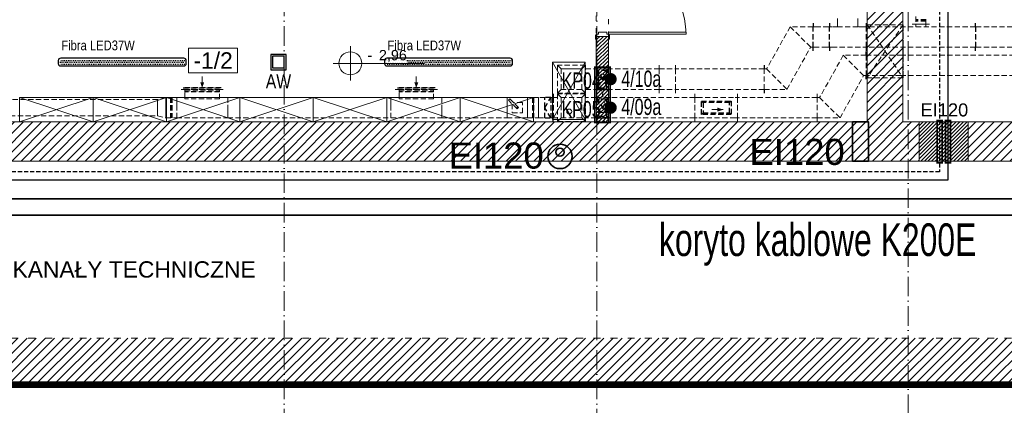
# Model space of a CAD drawing. Header units: millimetres. Extents: x 167773 to 185035, y -114105 to -66770.
# Tile 97 of 114: x 174287 to 175495, y -87111 to -86638. Entities that reach past the tile are written whole.
import ezdxf
from ezdxf.enums import TextEntityAlignment as Align

# ---------------------------------------------------------------- set-up
doc = ezdxf.new("R2010")
doc.units = ezdxf.units.MM
for name, pattern in [('ACAD_ISO03W100', [30, 12, -18]), ('ACAD_ISO10W100', [18, 12, -3, 0, -3]), ('DASHED', [0.75, 0.5, -0.25]), ('HIDDEN', [9.525, 6.35, -3.175])]:
    doc.linetypes.add(name, pattern=pattern)
doc.layers.get('0').update_dxf_attribs({"lineweight": 9})
for name, color, linetype, lineweight in [('!_ppoz', 24, 'Continuous', 9), ('a-op_leader', 9, 'Continuous', 9), ('a-op_text', 7, 'Continuous', 9), ('a-osie', 20, 'ACAD_ISO10W100', 9), ('b-przebicia', 7, 'Continuous', 9), ('b-przerywana1', 9, 'ACAD_ISO03W100', 9), ('b-przerywana2', 2, 'ACAD_ISO03W100', 9), ('b-widokowa', 7, 'Continuous', 9), ('b-ściany', 2, 'Continuous', 9), ('c-wyposażenie', 5, 'Continuous', 9), ('El-koryta_puszki', 1, 'Continuous', 35), ('El_gniazda', 144, 'Continuous', 35), ('EL_Linia SSP', 240, 'Continuous', 35), ('EL_oprawy', 96, 'Continuous', 30), ('h-hatch', 8, 'Continuous', 9), ('i-went_mechaniczna', 100, 'Continuous', 9), ('opis text', 7, 'Continuous', 9), ('TIS_CO_POWROT', 5, 'DASHED', 9), ('TIS_CO_ZASILANIE', 1, 'Continuous', 9)]:
    doc.layers.add(name, color=color, linetype=linetype, lineweight=lineweight)
doc.layers.add('!zakres', color=7, linetype='ACAD_ISO03W100', lineweight=60, true_color=0x8a14ff)
doc.layers.add('El_Oświetlenie awaryjne', color=1, linetype='Continuous')
doc.styles.add('Arial', font='arial.ttf')
doc.styles.add('arial 0.8', font='arial.ttf', dxfattribs={"width": 0.8})
doc.styles.add('ES1', font='ARIALN.TTF')
doc.styles.add('PPAB_100', font='arial.ttf', dxfattribs={"height": 18})
doc.styles.add('PPAB_50', font='arial.ttf', dxfattribs={"height": 8})

# ---------------------------------------------------------------- blocks, each defined once
blk = doc.blocks.new('kotapozioma')
for p, q in [((49330.12, 104.43), (49330.12, 134.43)), ((49315.12, 119.43), (49395.12, 119.43))]:
    blk.add_line(p, q)
blk.add_circle((49330.12, 119.43), 10)
at = {"layer": 'opis text', "style": 'PPAB_50'}
for tag, p in [('ZNAK', (49345.12, 119.43)), ('WARTOSC', (49355.12, 119.43))]:
    blk.add_attdef(tag, text='', height=9, dxfattribs=at).set_placement(p, align=Align.BOTTOM_LEFT)
blk = doc.blocks.new('*U13')
at = {"lineweight": 15}
for p, q in [((-1, 35), (1, 35)), ((-1, -35), (1, -35))]:
    blk.add_line(p, q, dxfattribs=at)
blk.add_lwpolyline([(-5, 35), (35, 35), (35, -35), (-5, -35), (-5, 35), (35, -35), (35, 35), (-5, -35)], close=True)
blk = doc.blocks.new('centrala_piwnica')
at = {"layer": 'h-hatch', "linetype": 'HIDDEN', "lineweight": -2}
for p, q in [((-981.6, -262.3, -9.1), (-981.6, -265.3, -9.1)), ((-981.6, -265.3, -9.1), (-981.6, -272.3, -9.1)), ((-956.6, -265.3, -9.1), (-956.6, -262.3, -9.1)), ((-956.6, -272.3, -9.1), (-956.6, -265.3, -9.1)), ((-885.8, -259.8, -9.1), (-885.8, -269.3, -9.1)), ((-873.3, -269.3, -9.1), (-873.3, -259.8, -9.1)), ((-1039.6, -272.3, -1.6), (-1068.6, -324.1, -1.6)), ((-1011.6, -272.3, -1.6), (-1039.6, -272.3, -1.6)), ((-1011.6, -272.3, -1.6), (-1011.6, -267.8, -1.6)), ((-1011.6, -297.3, -1.6), (-1011.6, -272.3, -1.6)), ((-991.6, -272.3, -9.1), (-991.6, -267.8, -9.1)), ((-991.6, -297.3, -9.1), (-991.6, -272.3, -9.1)), ((-988.6, -272.3, -9.1), (-991.6, -272.3, -9.1)), ((-981.6, -272.3, -9.1), (-988.6, -272.3, -9.1)), ((-956.6, -272.3, -9.1), (-981.6, -272.3, -9.1)), ((-949.6, -272.3, -9.1), (-956.6, -272.3, -9.1)), ((-946.6, -272.3, -9.1), (-949.6, -272.3, -9.1)), ((-946.6, -272.3, -9.1), (-946.6, -267.8, -9.1)), ((-946.6, -297.3, -9.1), (-946.6, -272.3, -9.1)), ((-885.8, -269.3, -9.1), (-879.5, -269.3, -9.1)), ((-879.5, -269.3, -9.1), (-873.3, -269.3, -9.1)), ((-1043.6, -349.1, -1.6), (-1014.6, -297.3, -1.6)), ((-1014.6, -297.3, -1.6), (-1011.6, -297.3, -1.6)), ((-1011.6, -301.8, -1.6), (-1011.6, -297.3, -1.6)), ((-991.6, -301.8, -9.1), (-991.6, -297.3, -9.1)), ((-991.6, -297.3, -9.1), (-988.6, -297.3, -9.1)), ((-988.6, -297.3, -9.1), (-949.6, -297.3, -9.1)), ((-949.6, -297.3, -9.1), (-946.6, -297.3, -9.1)), ((-946.6, -301.8, -9.1), (-946.6, -297.3, -9.1)), ((-974.6, -307.3, -9.1), (-1003.6, -359.1, -9.1)), ((-946.6, -307.3, -9.1), (-974.6, -307.3, -9.1)), ((-946.6, -307.3, -9.1), (-946.6, -302.8, -9.1)), ((-946.6, -332.3, -9.1), (-946.6, -307.3, -9.1)), ((-1277.3, -319.6, 57.9), (-1277.3, -353.6, 57.9)), ((-1277.3, -324.1, 57.9), (-1262.3, -324.1, 50.4)), ((-1262.3, -319.6, 50.4), (-1262.3, -353.6, 50.4)), ((-1200.3, -319.6, -1.6), (-1200.3, -324.1, -1.6)), ((-1200.3, -324.1, -1.6), (-1180.3, -324.1, -1.6)), ((-1200.3, -324.1, -1.6), (-1200.3, -349.1, -1.6)), ((-1180.3, -319.6, -1.6), (-1180.3, -324.1, -1.6)), ((-1180.3, -324.1, -1.6), (-1180.3, -349.1, -1.6)), ((-1068.6, -324.1, -1.6), (-1071.6, -324.1, -1.6)), ((-978.6, -384.1, -9.1), (-949.6, -332.3, -9.1)), ((-949.6, -332.3, -9.1), (-946.6, -332.3, -9.1)), ((-946.6, -336.8, -9.1), (-946.6, -332.3, -9.1)), ((-1277.3, -349.1, 57.9), (-1262.3, -349.1, 50.4)), ((-1200.3, -349.1, -1.6), (-1180.3, -349.1, -1.6)), ((-1200.3, -349.1, -1.6), (-1200.3, -353.6, -1.6)), ((-1180.3, -349.1, -1.6), (-1180.3, -353.6, -1.6)), ((-1071.6, -349.1, -1.6), (-1043.6, -349.1, -1.6)), ((-1386.8, -359.1, -9.1), (-1386.8, -371.6, -9.1)), ((-1361.8, -359.1, -9.1), (-1386.8, -359.1, -9.1)), ((-1385.2, -362.4, -9.1), (-1383.5, -360.7, -9.1)), ((-1383.5, -360.7, -9.1), (-1372.8, -371.3, -9.1)), ((-1361.8, -371.6, -9.1), (-1361.8, -359.1, -9.1)), ((-1277.3, -354.6, 50.4), (-1277.3, -359.1, 50.4)), ((-1277.3, -359.1, 50.4), (-1262.3, -359.1, 42.9)), ((-1277.3, -359.1, 50.4), (-1277.3, -384.1, 50.4)), ((-1262.3, -354.6, 42.9), (-1262.3, -359.1, 42.9)), ((-1262.3, -359.1, 42.9), (-1262.3, -384.1, 42.9)), ((-1006.6, -359.1, -9.1), (-1006.6, -354.6, -9.1)), ((-1006.6, -384.1, -9.1), (-1006.6, -359.1, -9.1)), ((-1003.6, -359.1, -9.1), (-1006.6, -359.1, -9.1)), ((-1386.8, -371.6, -9.1), (-1386.8, -384.1, -9.1)), ((-1374.6, -373.1, -9.1), (-1385.2, -362.4, -9.1)), ((-1380.5, -367.1, -9.1), (-1380.5, -377.9, -9.1)), ((-1368, -365.4, -9.1), (-1378.8, -365.4, -9.1)), ((-1372.8, -371.3, -9.1), (-1374.6, -373.1, -9.1)), ((-1368, -377.9, -9.1), (-1368, -365.4, -9.1)), ((-1361.8, -384.1, -9.1), (-1361.8, -371.6, -9.1)), ((-1386.8, -384.1, -9.1), (-1361.8, -384.1, -9.1)), ((-1380.5, -377.9, -9.1), (-1368, -377.9, -9.1)), ((-1277.3, -384.1, 50.4), (-1262.3, -384.1, 42.9)), ((-1277.3, -384.1, 50.4), (-1277.3, -388.6, 50.4)), ((-1262.3, -384.1, 42.9), (-1262.3, -388.6, 42.9)), ((-1006.6, -388.6, -9.1), (-1006.6, -384.1, -9.1)), ((-1006.6, -384.1, -9.1), (-978.6, -384.1, -9.1))]:
    blk.add_line(p, q, dxfattribs=at)
at = {"layer": 'h-hatch', "linetype": 'HIDDEN', "lineweight": -3}
for p, q in [((-873.3, -263.8, -9.1), (-885.8, -263.8, -9.1)), ((-873.3, -265.3, -9.1), (-885.8, -265.3, -9.1)), ((-1039.6, -272.3, -1.6), (-1014.6, -297.3, -1.6)), ((-974.6, -307.3, -9.1), (-949.6, -332.3, -9.1)), ((-1262.3, -324.1, 50.4), (-1277.3, -349.1, 57.9)), ((-1277.3, -324.1, 57.9), (-1262.3, -349.1, 50.4)), ((-1277.3, -324.1, 57.9), (-1277.3, -324.1, 57.9)), ((-1262.3, -324.1, 50.4), (-1262.3, -324.1, 50.4)), ((-1071.6, -319.6, -1.6), (-1071.6, -324.1, -1.6)), ((-1068.6, -324.1, -1.6), (-1043.6, -349.1, -1.6)), ((-1264.8, -326.1, -1.6), (-1274.8, -326.1, -1.6)), ((-1274.8, -326.1, -1.6), (-1274.8, -347.1, -1.6)), ((-1264.8, -347.1, -1.6), (-1264.8, -326.1, -1.6)), ((-1277.3, -349.1, 57.9), (-1277.3, -349.1, 57.9)), ((-1262.3, -349.1, 50.4), (-1277.3, -349.1, 57.9)), ((-1277.3, -349.1, 57.9), (-1262.3, -349.1, 50.4)), ((-1274.8, -347.1, -1.6), (-1264.8, -347.1, -1.6)), ((-1262.8, -349.1, -1.6), (-1272.8, -349.1, -1.6)), ((-1272.8, -349.1, -1.6), (-1262.8, -349.1, -1.6)), ((-1262.3, -349.1, 50.4), (-1262.3, -349.1, 50.4)), ((-1071.6, -349.1, -1.6), (-1071.6, -353.6, -1.6)), ((-1262.3, -359.1, 42.9), (-1277.3, -384.1, 50.4)), ((-1277.3, -359.1, 50.4), (-1262.3, -384.1, 42.9)), ((-1277.3, -359.1, 50.4), (-1277.3, -359.1, 50.4)), ((-1264.8, -361.1, -9.1), (-1274.8, -361.1, -9.1)), ((-1274.8, -361.1, -9.1), (-1274.8, -382.1, -9.1)), ((-1264.8, -382.1, -9.1), (-1264.8, -361.1, -9.1)), ((-1262.3, -359.1, 42.9), (-1262.3, -359.1, 42.9)), ((-1003.6, -359.1, -9.1), (-978.6, -384.1, -9.1)), ((-1277.3, -384.1, 50.4), (-1277.3, -384.1, 50.4)), ((-1262.3, -384.1, 42.9), (-1277.3, -384.1, 50.4)), ((-1277.3, -384.1, 50.4), (-1262.3, -384.1, 42.9)), ((-1274.8, -382.1, -9.1), (-1264.8, -382.1, -9.1)), ((-1262.8, -384.1, -9.1), (-1272.8, -384.1, -9.1)), ((-1272.8, -384.1, -9.1), (-1262.8, -384.1, -9.1)), ((-1262.3, -384.1, 42.9), (-1262.3, -384.1, 42.9))]:
    blk.add_line(p, q, dxfattribs=at)
at = {"layer": 'h-hatch', "linetype": 'HIDDEN', "lineweight": -3, "extrusion": (0, -1, -2e-16)}
for p, q in [((-1011.6, -267.8, -1.6), (-1011.6, -272.3, -1.6)), ((-1011.6, -297.3, -1.6), (-1011.6, -272.3, -1.6)), ((-991.6, -267.8, -1.6), (-991.6, -272.3, -1.6)), ((-991.6, -297.3, -1.6), (-991.6, -272.3, -1.6)), ((-1011.6, -301.8, -1.6), (-1011.6, -297.3, -1.6)), ((-991.6, -297.3, -1.6), (-991.6, -301.8, -1.6))]:
    blk.add_line(p, q, dxfattribs=at)
at = {"layer": 'h-hatch', "linetype": 'HIDDEN', "lineweight": -2, "extrusion": (0, -1, -2e-16)}
for p, q in [((-1011.6, -272.3, -1.6), (-1008.6, -272.3, -1.6)), ((-1008.6, -272.3, -1.6), (-994.6, -272.3, -1.6)), ((-994.6, -272.3, -1.6), (-991.6, -272.3, -1.6)), ((-1008.6, -297.3, -1.6), (-1011.6, -297.3, -1.6)), ((-994.6, -297.3, -1.6), (-1008.6, -297.3, -1.6)), ((-991.6, -297.3, -1.6), (-994.6, -297.3, -1.6))]:
    blk.add_line(p, q, dxfattribs=at)
at = {"layer": 'h-hatch', "linetype": 'HIDDEN', "lineweight": -2, "extrusion": (-1e-16, 0, -1)}
for p, q in [((-946.6, -272.3, -9.1), (-946.6, -267.8, -9.1)), ((-946.6, -297.3, -9.1), (-946.6, -272.3, -9.1)), ((-812.5, -272.3, -9.1), (-946.6, -272.3, -9.1)), ((-812.5, -272.3, -9.1), (-812.5, -267.8, -9.1)), ((-662.5, -272.3, -9.1), (-812.5, -272.3, -9.1)), ((-812.5, -297.3, -9.1), (-812.5, -272.3, -9.1)), ((-946.6, -301.8, -9.1), (-946.6, -297.3, -9.1)), ((-812.5, -297.3, -9.1), (-946.6, -297.3, -9.1)), ((-662.5, -297.3, -9.1), (-812.5, -297.3, -9.1)), ((-812.5, -301.8, -9.1), (-812.5, -297.3, -9.1)), ((-1262.3, -324.1, 50.4), (-1262.3, -319.6, 50.4)), ((-1262.3, -349.1, 50.4), (-1262.3, -324.1, 50.4)), ((-1200.3, -324.1, -1.6), (-1262.3, -324.1, 50.4)), ((-1200.3, -324.1, -1.6), (-1200.3, -319.6, -1.6)), ((-1200.3, -349.1, -1.6), (-1200.3, -324.1, -1.6)), ((-1180.3, -324.1, -1.6), (-1180.3, -319.6, -1.6)), ((-1180.3, -349.1, -1.6), (-1180.3, -324.1, -1.6)), ((-1071.6, -324.1, -1.6), (-1180.3, -324.1, -1.6)), ((-1071.6, -324.1, -1.6), (-1071.6, -319.6, -1.6)), ((-1071.6, -349.1, -1.6), (-1071.6, -324.1, -1.6)), ((-1786.3, -349.1, -9.1), (-1781.8, -349.1, -9.1)), ((-1781.8, -349.1, -9.1), (-1739.3, -349.1, -9.1)), ((-1781.8, -352.1, -9.1), (-1781.8, -349.1, -9.1)), ((-1739.3, -349.1, -9.1), (-1739.3, -352.1, -9.1)), ((-1739.3, -349.1, -9.1), (-1734.8, -349.1, -9.1)), ((-1523.8, -349.1, -9.1), (-1519.3, -349.1, -9.1)), ((-1519.3, -349.1, -9.1), (-1476.8, -349.1, -9.1)), ((-1519.3, -352.1, -9.1), (-1519.3, -349.1, -9.1)), ((-1476.8, -349.1, -9.1), (-1476.8, -352.1, -9.1)), ((-1476.8, -349.1, -9.1), (-1472.3, -349.1, -9.1)), ((-1262.3, -353.6, 50.4), (-1262.3, -349.1, 50.4)), ((-1200.3, -349.1, -1.6), (-1262.3, -349.1, 50.4)), ((-1200.3, -353.6, -1.6), (-1200.3, -349.1, -1.6)), ((-1180.3, -353.6, -1.6), (-1180.3, -349.1, -1.6)), ((-1071.6, -349.1, -1.6), (-1180.3, -349.1, -1.6)), ((-1071.6, -353.6, -1.6), (-1071.6, -349.1, -1.6)), ((-1815.2, -361.6, -9.1), (-2015.2, -361.6, -9.1)), ((-1805.3, -359.1, -9.1), (-1815.2, -361.6, -9.1)), ((-1815.2, -371.6, -9.1), (-1815.2, -361.6, -9.1)), ((-1815.2, -361.6, -9.1), (-1815.2, -371.6, -9.1)), ((-1805.3, -359.1, -9.1), (-1805.3, -371.6, -9.1)), ((-1791.8, -359.1, -9.1), (-1805.3, -359.1, -9.1)), ((-1805.3, -371.6, -9.1), (-1805.3, -359.1, -9.1)), ((-1791.8, -371.6, -9.1), (-1791.8, -359.1, -9.1)), ((-1791.8, -359.1, -9.1), (-1791.8, -384.1, -9.1)), ((-1781.8, -359.1, -9.1), (-1791.8, -359.1, -9.1)), ((-1781.8, -359.1, -9.1), (-1781.8, -352.1, -9.1)), ((-1781.8, -359.1, -9.1), (-1781.8, -360.8, -9.1)), ((-1739.3, -360.8, -9.1), (-1781.8, -360.8, -9.1)), ((-1739.3, -360.8, -9.1), (-1739.3, -352.1, -9.1)), ((-1729.3, -359.1, -9.1), (-1739.3, -359.1, -9.1)), ((-1729.3, -384.1, -9.1), (-1729.3, -359.1, -9.1)), ((-1729.3, -359.1, -9.1), (-1729.3, -371.6, -9.1)), ((-1529.3, -359.1, -9.1), (-1729.3, -359.1, -9.1)), ((-1529.3, -371.6, -9.1), (-1529.3, -359.1, -9.1)), ((-1529.3, -359.1, -9.1), (-1529.3, -384.1, -9.1)), ((-1519.3, -359.1, -9.1), (-1529.3, -359.1, -9.1)), ((-1519.3, -359.1, -9.1), (-1519.3, -352.1, -9.1)), ((-1519.3, -359.1, -9.1), (-1519.3, -360.8, -9.1)), ((-1476.8, -360.8, -9.1), (-1519.3, -360.8, -9.1)), ((-1476.8, -360.8, -9.1), (-1476.8, -352.1, -9.1)), ((-1466.8, -359.1, -9.1), (-1476.8, -359.1, -9.1)), ((-1466.8, -384.1, -9.1), (-1466.8, -359.1, -9.1)), ((-1466.8, -359.1, -9.1), (-1466.8, -371.6, -9.1)), ((-1386.8, -359.1, -9.1), (-1466.8, -359.1, -9.1)), ((-1386.8, -371.6, -9.1), (-1386.8, -359.1, -9.1)), ((-1361.8, -359.1, -9.1), (-1361.8, -371.6, -9.1)), ((-1348.3, -359.1, -9.1), (-1361.8, -359.1, -9.1)), ((-1348.3, -371.6, -9.1), (-1348.3, -359.1, -9.1)), ((-1348.3, -359.1, -9.1), (-1348.3, -371.6, -9.1)), ((-1340.3, -359.1, -9.1), (-1348.3, -359.1, -9.1)), ((-1333.3, -359.1, -9.1), (-1330.3, -359.1, -9.1)), ((-1262.3, -359.1, 42.9), (-1262.3, -354.6, 42.9)), ((-1262.3, -384.1, 42.9), (-1262.3, -359.1, 42.9)), ((-1156.6, -359.1, -9.1), (-1262.3, -359.1, 42.9)), ((-1156.6, -359.1, -9.1), (-1156.6, -354.6, -9.1)), ((-1156.6, -384.1, -9.1), (-1156.6, -359.1, -9.1)), ((-1104.1, -359.1, -9.1), (-1104.1, -354.6, -9.1)), ((-1104.1, -384.1, -9.1), (-1104.1, -359.1, -9.1)), ((-1006.6, -359.1, -9.1), (-1104.1, -359.1, -9.1)), ((-1006.6, -359.1, -9.1), (-1006.6, -354.6, -9.1)), ((-1006.6, -384.1, -9.1), (-1006.6, -359.1, -9.1)), ((-1815.2, -381.6, -9.1), (-1815.2, -371.6, -9.1)), ((-1815.2, -371.6, -9.1), (-1815.2, -381.6, -9.1)), ((-1805.3, -371.6, -9.1), (-1805.3, -384.1, -9.1)), ((-1805.3, -384.1, -9.1), (-1805.3, -371.6, -9.1)), ((-1791.8, -384.1, -9.1), (-1791.8, -371.6, -9.1)), ((-1729.3, -371.6, -9.1), (-1729.3, -384.1, -9.1)), ((-1529.3, -384.1, -9.1), (-1529.3, -371.6, -9.1)), ((-1466.8, -371.6, -9.1), (-1466.8, -384.1, -9.1)), ((-1386.8, -384.1, -9.1), (-1386.8, -371.6, -9.1)), ((-1361.8, -371.6, -9.1), (-1361.8, -384.1, -9.1)), ((-1348.3, -384.1, -9.1), (-1348.3, -371.6, -9.1)), ((-1348.3, -371.6, -9.1), (-1348.3, -384.1, -9.1)), ((-2015.2, -381.6, -9.1), (-1815.2, -381.6, -9.1)), ((-1815.2, -381.6, -9.1), (-1805.3, -384.1, -9.1)), ((-1805.3, -384.1, -9.1), (-1791.8, -384.1, -9.1)), ((-1791.8, -384.1, -9.1), (-1729.3, -384.1, -9.1)), ((-1729.3, -384.1, -9.1), (-1529.3, -384.1, -9.1)), ((-1529.3, -384.1, -9.1), (-1466.8, -384.1, -9.1)), ((-1466.8, -384.1, -9.1), (-1386.8, -384.1, -9.1)), ((-1361.8, -384.1, -9.1), (-1348.3, -384.1, -9.1)), ((-1348.3, -384.1, -9.1), (-1340.3, -384.1, -9.1)), ((-1330.3, -384.1, -9.1), (-1333.3, -384.1, -9.1)), ((-1262.3, -388.6, 42.9), (-1262.3, -384.1, 42.9)), ((-1156.6, -384.1, -9.1), (-1262.3, -384.1, 42.9)), ((-1156.6, -388.6, -9.1), (-1156.6, -384.1, -9.1)), ((-1104.1, -388.6, -9.1), (-1104.1, -384.1, -9.1)), ((-1006.6, -384.1, -9.1), (-1104.1, -384.1, -9.1)), ((-1006.6, -388.6, -9.1), (-1006.6, -384.1, -9.1))]:
    blk.add_line(p, q, dxfattribs=at)
at = {"layer": 'h-hatch', "linetype": 'HIDDEN', "lineweight": 15}
for p, q in [((-941.3, -269.8, 50.4), (-939.3, -269.8, 50.4)), ((-941.3, -334.8, 50.4), (-939.3, -334.8, 50.4))]:
    blk.add_line(p, q, dxfattribs=at)
at = {"layer": 'h-hatch', "linetype": 'HIDDEN', "lineweight": -2, "extrusion": (1, 2e-16, -1e-16)}
for p, q in [((-885.8, -269.3, -9.1), (-890.3, -269.3, -9.1)), ((-879.5, -269.3, -9.1), (-885.8, -269.3, -9.1)), ((-885.8, -269.3, -9.1), (-885.8, -272.3, -9.1)), ((-873.3, -269.3, -9.1), (-879.5, -269.3, -9.1)), ((-873.3, -272.3, -9.1), (-873.3, -269.3, -9.1)), ((-868.8, -269.3, -9.1), (-873.3, -269.3, -9.1))]:
    blk.add_line(p, q, dxfattribs=at)
at = {"layer": 'h-hatch', "linetype": 'HIDDEN', "lineweight": -3, "extrusion": (-1e-16, 0, -1)}
for p, q in [((-812.5, -272.3, -9.1), (-812.5, -267.8, -9.1)), ((-812.5, -272.3, -9.1), (-812.5, -297.3, -9.1)), ((-812.5, -301.8, -9.1), (-812.5, -297.3, -9.1)), ((-1799.3, -359.1, -9.1), (-1799.3, -384.1, -9.1)), ((-1797.8, -359.1, -9.1), (-1797.8, -384.1, -9.1)), ((-1739.3, -352.1, -9.1), (-1781.8, -352.1, -9.1)), ((-1476.8, -352.1, -9.1), (-1519.3, -352.1, -9.1)), ((-1355.8, -359.1, -9.1), (-1355.8, -384.1, -9.1)), ((-1354.3, -359.1, -9.1), (-1354.3, -384.1, -9.1)), ((-1340.3, -371.6, -9.1), (-1340.3, -359.1, -9.1)), ((-1333.3, -359.1, -9.1), (-1340.3, -359.1, -9.1)), ((-1340.3, -371.6, -9.1), (-1333.3, -359.1, -9.1)), ((-1333.3, -359.1, -9.1), (-1333.3, -384.1, -9.1)), ((-1330.3, -354.6, -9.1), (-1330.3, -359.1, -9.1)), ((-1330.3, -359.1, -9.1), (-1330.3, -384.1, -9.1)), ((-1333.3, -384.1, -9.1), (-1340.3, -371.6, -9.1)), ((-1340.3, -384.1, -9.1), (-1340.3, -371.6, -9.1)), ((-1340.3, -384.1, -9.1), (-1333.3, -384.1, -9.1)), ((-1330.3, -388.6, -9.1), (-1330.3, -384.1, -9.1))]:
    blk.add_line(p, q, dxfattribs=at)
at = {"layer": 'h-hatch', "linetype": 'HIDDEN', "lineweight": -3, "extrusion": (-1e-16, 1, 2e-16)}
for p, q in [((-946.6, -307.3, -9.1), (-946.6, -302.8, -9.1)), ((-946.6, -307.3, -9.1), (-946.6, -332.3, -9.1)), ((-946.6, -336.8, -9.1), (-946.6, -332.3, -9.1))]:
    blk.add_line(p, q, dxfattribs=at)
at = {"layer": 'h-hatch', "linetype": 'HIDDEN', "lineweight": -2, "extrusion": (-1e-16, 1, 2e-16)}
for p, q in [((-946.6, -307.3, -9.1), (-904.2, -307.3, -9.1)), ((-904.2, -307.3, -9.1), (-745.5, -307.3, -9.1)), ((-904.2, -332.3, -9.1), (-946.6, -332.3, -9.1)), ((-745.5, -332.3, -9.1), (-904.2, -332.3, -9.1))]:
    blk.add_line(p, q, dxfattribs=at)
at = {"layer": 'h-hatch', "linetype": 'HIDDEN', "lineweight": -2, "extrusion": (2e-16, 1, 1e-16)}
for p, q in [((-1324.8, -319.6, 2.4), (-1320.3, -324.1, 2.4)), ((-1324.8, -319.6, 2.4), (-1324.8, -353.6, 2.4)), ((-1290.8, -319.6, 2.4), (-1324.8, -319.6, 2.4)), ((-1320.3, -324.1, 2.4), (-1315.3, -324.1, 2.4)), ((-1320.3, -349.1, 2.4), (-1320.3, -324.1, 2.4)), ((-1315.3, -324.1, 2.4), (-1295.3, -324.1, 2.4)), ((-1295.3, -324.1, 2.4), (-1290.8, -319.6, 2.4)), ((-1295.3, -349.1, 2.4), (-1295.3, -324.1, 2.4)), ((-1290.8, -353.6, 2.4), (-1290.8, -319.6, 2.4)), ((-1290.3, -324.1, 2.4), (-1290.8, -324.1, 2.4)), ((-1290.3, -324.1, 2.4), (-1279.3, -324.1, 61.9)), ((-1279.3, -324.1, 61.9), (-1277.3, -324.1, 61.9)), ((-1277.3, -319.6, 61.9), (-1277.3, -324.1, 61.9)), ((-1277.3, -324.1, 61.9), (-1277.3, -349.1, 61.9)), ((-1324.8, -353.6, 2.4), (-1320.3, -349.1, 2.4)), ((-1295.3, -349.1, 2.4), (-1320.3, -349.1, 2.4)), ((-1290.8, -353.6, 2.4), (-1295.3, -349.1, 2.4)), ((-1290.8, -349.1, 2.4), (-1290.3, -349.1, 2.4)), ((-1290.3, -349.1, 2.4), (-1279.3, -349.1, 61.9)), ((-1279.3, -349.1, 61.9), (-1277.3, -349.1, 61.9)), ((-1277.3, -349.1, 61.9), (-1277.3, -353.6, 61.9)), ((-1324.8, -353.6, 2.4), (-1290.8, -353.6, 2.4))]:
    blk.add_line(p, q, dxfattribs=at)
at = {"layer": 'h-hatch', "linetype": 'HIDDEN', "lineweight": -2, "extrusion": (-1, 3e-16, 1e-16)}
for p, q in [((-1324.8, -319.6, 120.9), (-1324.8, -353.6, 120.9)), ((-1320.3, -324.1, 120.9), (-1324.8, -319.6, 120.9)), ((-1290.8, -319.6, 120.9), (-1324.8, -319.6, 120.9)), ((-1320.3, -324.1, 120.9), (-1295.3, -324.1, 120.9)), ((-1320.3, -349.1, 120.9), (-1320.3, -324.1, 120.9)), ((-1290.8, -319.6, 120.9), (-1295.3, -324.1, 120.9)), ((-1295.3, -324.1, 120.9), (-1295.3, -349.1, 120.9)), ((-1290.8, -353.6, 120.9), (-1290.8, -319.6, 120.9)), ((-1324.8, -353.6, 120.9), (-1320.3, -349.1, 120.9)), ((-1295.3, -349.1, 120.9), (-1320.3, -349.1, 120.9)), ((-1290.8, -353.6, 120.9), (-1295.3, -349.1, 120.9)), ((-1324.8, -353.6, 120.9), (-1290.8, -353.6, 120.9))]:
    blk.add_line(p, q, dxfattribs=at)
at = {"layer": 'h-hatch', "linetype": 'HIDDEN', "lineweight": -2, "extrusion": (0, 1, 1e-16)}
for p, q in [((-1783.8, -347.1, -9.1), (-1737.3, -347.1, -9.1)), ((-1783.8, -349.1, -9.1), (-1781.8, -349.1, -9.1)), ((-1739.3, -349.1, -9.1), (-1781.8, -349.1, -9.1)), ((-1781.8, -351.1, -9.1), (-1781.8, -349.1, -9.1)), ((-1739.3, -349.1, -9.1), (-1739.3, -351.1, -9.1)), ((-1739.3, -349.1, -9.1), (-1737.3, -349.1, -9.1)), ((-1521.3, -347.1, -9.1), (-1474.8, -347.1, -9.1)), ((-1521.3, -349.1, -9.1), (-1519.3, -349.1, -9.1)), ((-1476.8, -349.1, -9.1), (-1519.3, -349.1, -9.1)), ((-1519.3, -351.1, -9.1), (-1519.3, -349.1, -9.1)), ((-1476.8, -349.1, -9.1), (-1476.8, -351.1, -9.1)), ((-1476.8, -349.1, -9.1), (-1474.8, -349.1, -9.1)), ((-1781.8, -351.1, -9.1), (-1739.3, -351.1, -9.1)), ((-1519.3, -351.1, -9.1), (-1476.8, -351.1, -9.1))]:
    blk.add_line(p, q, dxfattribs=at)
at = {"layer": 'h-hatch', "linetype": 'HIDDEN', "lineweight": -3, "extrusion": (0, 1, 1e-16)}
for p, q in [((-1737.3, -347.1, -9.1), (-1783.8, -347.1, -9.1)), ((-1783.8, -347.1, -9.1), (-1737.3, -347.1, -9.1)), ((-1474.8, -347.1, -9.1), (-1521.3, -347.1, -9.1)), ((-1521.3, -347.1, -9.1), (-1474.8, -347.1, -9.1))]:
    blk.add_line(p, q, dxfattribs=at)
at = {"layer": 'h-hatch', "linetype": 'HIDDEN', "lineweight": -2, "extrusion": (0, -1, -1e-16)}
for p, q in [((-1330.3, -359.1, -9.1), (-1330.3, -354.6, -9.1)), ((-1330.3, -384.1, -9.1), (-1330.3, -359.1, -9.1)), ((-1327.3, -359.1, -9.1), (-1330.3, -359.1, -9.1)), ((-1327.3, -359.1, -9.1), (-1324.8, -359.1, -9.1)), ((-1324.8, -354.6, -9.1), (-1324.8, -388.6, -9.1)), ((-1320.3, -359.1, -9.1), (-1295.3, -359.1, -9.1)), ((-1295.3, -384.1, -9.1), (-1295.3, -359.1, -9.1)), ((-1290.8, -359.1, -9.1), (-1288.3, -359.1, -9.1)), ((-1277.3, -359.1, 50.4), (-1288.3, -359.1, -9.1)), ((-1277.3, -359.1, 50.4), (-1277.3, -354.6, 50.4)), ((-1277.3, -384.1, 50.4), (-1277.3, -359.1, 50.4)), ((-1330.3, -388.6, -9.1), (-1330.3, -384.1, -9.1)), ((-1327.3, -384.1, -9.1), (-1330.3, -384.1, -9.1)), ((-1324.8, -384.1, -9.1), (-1327.3, -384.1, -9.1)), ((-1288.3, -384.1, -9.1), (-1290.8, -384.1, -9.1)), ((-1277.3, -384.1, 50.4), (-1288.3, -384.1, -9.1)), ((-1277.3, -388.6, 50.4), (-1277.3, -384.1, 50.4)), ((-1324.8, -388.6, -9.1), (-1290.8, -388.6, -9.1))]:
    blk.add_line(p, q, dxfattribs=at)
at = {"layer": 'h-hatch', "linetype": 'HIDDEN', "lineweight": -2, "extrusion": (-1, 1e-16, 1e-16)}
for p, q in [((-1324.8, -354.6, 120.9), (-1324.8, -388.6, 120.9)), ((-1320.3, -359.1, 120.9), (-1324.8, -354.6, 120.9)), ((-1290.8, -354.6, 120.9), (-1324.8, -354.6, 120.9)), ((-1320.3, -359.1, 120.9), (-1295.3, -359.1, 120.9)), ((-1320.3, -384.1, 120.9), (-1320.3, -359.1, 120.9)), ((-1290.8, -354.6, 120.9), (-1295.3, -359.1, 120.9)), ((-1295.3, -359.1, 120.9), (-1295.3, -384.1, 120.9)), ((-1290.8, -388.6, 120.9), (-1290.8, -354.6, 120.9)), ((-1324.8, -388.6, 120.9), (-1320.3, -384.1, 120.9)), ((-1295.3, -384.1, 120.9), (-1320.3, -384.1, 120.9)), ((-1290.8, -388.6, 120.9), (-1295.3, -384.1, 120.9)), ((-1324.8, -388.6, 120.9), (-1290.8, -388.6, 120.9))]:
    blk.add_line(p, q, dxfattribs=at)
at = {"layer": 'h-hatch', "linetype": 'HIDDEN', "lineweight": -2, "extrusion": (0, -1, 3e-16)}
for p, q in [((-1156.6, -354.6, -9.1), (-1156.6, -359.1, -9.1)), ((-1156.6, -359.1, -9.1), (-1153.6, -359.1, -9.1)), ((-1156.6, -359.1, -9.1), (-1156.6, -384.1, -9.1)), ((-1153.6, -359.1, -9.1), (-1107.1, -359.1, -9.1)), ((-1107.1, -359.1, -9.1), (-1104.1, -359.1, -9.1)), ((-1104.1, -354.6, -9.1), (-1104.1, -359.1, -9.1)), ((-1104.1, -359.1, -9.1), (-1104.1, -384.1, -9.1)), ((-1156.6, -384.1, -9.1), (-1156.6, -388.6, -9.1)), ((-1153.6, -384.1, -9.1), (-1156.6, -384.1, -9.1)), ((-1107.1, -384.1, -9.1), (-1153.6, -384.1, -9.1)), ((-1104.1, -384.1, -9.1), (-1107.1, -384.1, -9.1)), ((-1104.1, -384.1, -9.1), (-1104.1, -388.6, -9.1))]:
    blk.add_line(p, q, dxfattribs=at)
at = {"layer": 'h-hatch', "linetype": 'HIDDEN', "lineweight": -3, "extrusion": (0, -3e-16, -1)}
for p, q in [((-1148.5, -363.4, -39.1), (-1146.5, -365.4, -39.1)), ((-1148.5, -363.4, -39.1), (-1112, -363.4, -39.1)), ((-1148.5, -379.9, -39.1), (-1148.5, -363.4, -39.1)), ((-1114, -365.4, -39.1), (-1146.5, -365.4, -39.1)), ((-1146.5, -365.4, -39.1), (-1146.5, -377.9, -39.1)), ((-1112, -363.4, -39.1), (-1114, -365.4, -39.1)), ((-1114, -377.9, -39.1), (-1114, -365.4, -39.1)), ((-1112, -363.4, -39.1), (-1112, -379.9, -39.1)), ((-1148.5, -379.9, -39.1), (-1146.5, -377.9, -39.1)), ((-1112, -379.9, -39.1), (-1148.5, -379.9, -39.1)), ((-1146.5, -377.9, -39.1), (-1114, -377.9, -39.1)), ((-1114, -377.9, -39.1), (-1112, -379.9, -39.1))]:
    blk.add_line(p, q, dxfattribs=at)
at = {"layer": 'h-hatch', "linetype": 'HIDDEN', "elevation": 50.4}
blk.add_lwpolyline([(-945.3, -269.8), (-901.3, -269.8), (-901.3, -334.8), (-945.3, -334.8), (-945.3, -269.8), (-901.3, -334.8), (-901.3, -269.8), (-945.3, -334.8)], close=True, dxfattribs=at)
at = {"layer": 'h-hatch', "linetype": 'HIDDEN', "lineweight": -2}
for major_axis in [(0, 0.4), (0, 0.4), (0, -0.4), (0, -0.4)]:
    blk.add_ellipse((-1374.3, -371.6, -9.1), major_axis=major_axis, ratio=1, start_param=4.712389, end_param=7.853982, dxfattribs=at)
at = {"layer": 'TIS_CO_POWROT', "lineweight": 30, "ltscale": 10}
for p, q in [((-856.5, -230, 50.4), (-856.5, -450.4, 50.4)), ((-856.5, -450.4, 50.4), (-2817.3, -450.4, 50.4))]:
    blk.add_line(p, q, dxfattribs=at)
at = {"layer": 'TIS_CO_ZASILANIE', "lineweight": 30}
for p, q in [((-846.5, -240, 50.4), (-846.5, -460.4, 50.4)), ((-846.5, -460.4, 50.4), (-2817.3, -460.4, 50.4))]:
    blk.add_line(p, q, dxfattribs=at)
blk = doc.blocks.new('strzalka')
at = {"layer": 'h-hatch'}
blk.add_lwpolyline([(0, 14, 0, 5, 0), (0, 7, 0, 0, 0)], format="xyseb", dxfattribs=at)
blk.add_lwpolyline([(0, 0), (0, 14)], dxfattribs=at)
blk = doc.blocks.new('LED 37W')
h = blk.add_hatch()
h.set_pattern_fill('DOTS', color=256, scale=35)
h.set_pattern_definition([(0, (8e-13, -4e-12), (1.09375, 2.1875), [0, -2.1875])])
h.paths.add_polyline_path([(76.5, 2.7), (-76.5, 2.7), (-76.5, -2.7), (76.5, -2.7)])
blk.add_lwpolyline([(-75.5, -4.7), (75.5, -4.7, 0.414214), (78.5, -1.7), (78.5, 1.7, 0.414214), (75.5, 4.7), (-75.5, 4.7, 0.414214), (-78.5, 1.7), (-78.5, -1.7, 0.414214)], format="xyb", close=True)
at = {"style": 'ES1', "flags": 1}
blk.add_attdef('TYP', (-74.8, 30.4), '', height=12, rotation=360, dxfattribs=at)
at = {"style": 'ES1'}
blk.add_attdef('KOD', (-74.8, 14.4), '', height=12, rotation=360, dxfattribs=at)
blk = doc.blocks.new('AW')
for points in [[(-6.25, -6.25), (6.25, -6.25), (6.25, 6.25), (-6.25, 6.25)], [(-4.75, -4.75), (4.75, -4.75), (4.75, 4.75), (-4.75, 4.75)]]:
    blk.add_lwpolyline(points, close=True)
at = {"style": 'arial 0.8', "width": 0.8}
blk.add_text('AW', height=11.5, dxfattribs=at).set_placement((0, -10), align=Align.TOP_CENTER)

msp = doc.modelspace()

# ---------------------------------------------------------------- hatches: boundary and pattern name
at = {"layer": '!_ppoz'}
h = msp.add_hatch(dxfattribs=at)
h.set_pattern_fill('ANSI31', color=256, style=0)
h.paths.add_polyline_path([(175009.4, -86658.9), (174994.4, -86658.9), (174994.4, -86763.9), (175009.4, -86763.9)])
h = msp.add_hatch(dxfattribs=at)
h.set_pattern_fill('ANSI31', color=256, style=0)
h.set_pattern_definition([(45, (15000, 0), (-2.24506403, 2.24506403), [])])
h.paths.add_polyline_path([(175390.4, -86811.9), (175450.4, -86811.9), (175450.4, -86763.9), (175390.4, -86763.9)])
at = {"layer": 'h-hatch'}
h = msp.add_hatch(dxfattribs=at)
h.set_pattern_fill('ANSI31', color=256, scale=2.5, style=0)
h.paths.add_polyline_path([(179254.4, -86524.9), (179211.4, -86524.9), (179211.4, -86747.9), (179185.4, -86747.9), (179185.4, -86772.9), (178861.4, -86772.9), (178861.4, -86747.9), (178835.4, -86747.9), (178835.4, -86772.9), (178475.4, -86772.9), (178475.4, -86747.9), (178449.4, -86747.9), (178449.4, -86772.9), (178089.4, -86772.9), (178089.4, -86747.9), (178051.4, -86747.9), (178051.4, -86772.9), (177705.4, -86772.9), (177705.4, -86747.9), (177679.4, -86747.9), (177679.4, -86772.9), (177321.4, -86772.9), (177321.4, -86747.9), (177296.4, -86747.9), (177296.4, -86772.9), (177178.4, -86772.9), (177178.4, -86626.9), (177248.4, -86626.9), (177248.4, -86600.9), (177178.4, -86600.9), (177178.4, -86303.9), (179211.4, -86303.9), (179211.4, -86320.9), (179185.4, -86320.9), (179185.4, -86345.9), (179211.4, -86345.9), (179211.4, -86425.9), (179254.4, -86425.9), (179254.4, -86168.9), (179254.4, -86145.9), (179211.4, -86145.9), (179211.4, -86190.9), (179211.4, -86271.9), (177148.4, -86271.9), (177148.4, -86804.9), (179211.4, -86804.9), (179211.4, -87028.9), (177274.4, -87028.9), (177274.4, -87794.9), (175744.4, -87794.9), (175744.4, -87248.9), (175776.4, -87248.9), (175776.4, -87028.9), (175326.4, -87028.9), (175326.4, -87085.9), (175743.4, -87085.9), (175743.4, -87212.9), (175700.4, -87212.9), (175700.4, -88184.9), (175744.4, -88184.9), (175744.4, -87832.9), (177316.4, -87832.9), (177316.4, -87087.9), (178055.4, -87087.9), (178055.4, -87261.9), (178095.8, -87261.9), (178222, -88037), (178259.5, -88030.9), (178129, -87228.9), (178088.4, -87228.9), (178088.4, -87087.9), (179254.4, -87087.9), (179254.4, -87064.9)])
h = msp.add_hatch(dxfattribs=at)
h.set_pattern_fill('ANSI31', color=256, scale=2.5, style=0)
h.paths.add_polyline_path([(176547.4, -86280.9), (176547.4, -86280.9), (175581.4, -86280.9), (175581.4, -86296.9), (176510.4, -86296.9), (176510.4, -86307.9), (176490.4, -86307.9), (176490.4, -86336.9), (176510.4, -86336.9), (176510.4, -86734.9), (176490.4, -86734.9), (176490.4, -86763.9), (176162.4, -86763.9), (176162.4, -86734.9), (176133.4, -86734.9), (176133.4, -86763.9), (175771.4, -86763.9), (175771.4, -86734.9), (175742.4, -86734.9), (175742.4, -86763.9), (175450.4, -86763.9), (175450.4, -86811.9), (176547.4, -86811.9)])
h = msp.add_hatch(dxfattribs=at)
h.set_pattern_fill('ANSI31', color=256, scale=2.5, style=0)
h.paths.add_polyline_path([(175390.4, -86763.9), (175370.4, -86763.9), (175370.4, -86341.9), (175326.4, -86341.9), (175326.4, -86811.9), (175390.4, -86811.9)])
h = msp.add_hatch(dxfattribs=at)
h.set_pattern_fill('ANSI31', color=256, scale=2.5, style=0)
h.paths.add_polyline_path([(175326.4, -86763.9), (173498.4, -86763.9), (173498.4, -86687.9), (173456.4, -86687.9), (173456.4, -86768.9), (172740.4, -86768.9), (172740.4, -86509.9), (173049.4, -86509.9), (173049.4, -86462.9), (172688.4, -86462.9), (172688.4, -86772.9), (172675.4, -86772.9), (172675.4, -86807.9), (172689.4, -86807.9), (172689.4, -86840.9), (172719.4, -86840.9), (172719.4, -86794.9), (173456.4, -86794.9), (173456.4, -87037.9), (172866.4, -87037.9), (172866.4, -87085.9), (172893.4, -87085.9), (172893.4, -87154.9), (172736.4, -87154.9), (172736.4, -87085.9), (172786.4, -87085.9), (172786.4, -87037.9), (172719.4, -87037.9), (172719.4, -86930.9), (172689.4, -86930.9), (172689.4, -87037.9), (172684.4, -87037.9), (172684.4, -87085.9), (172708.4, -87085.9), (172708.4, -87154.9), (172341.4, -87154.9), (172341.4, -87085.9), (172341.4, -87037.9), (172313.4, -87037.9), (172313.4, -87085.9), (172313.4, -87154.9), (171946.4, -87154.9), (171946.4, -87085.9), (171949.4, -87085.9), (171949.4, -86927.9), (171828.4, -86927.9), (171828.4, -86937.9), (171922.4, -86937.9), (171922.4, -87037.9), (171899.4, -87037.9), (171899.4, -87085.9), (171919.4, -87085.9), (171919.4, -87154.9), (171559.4, -87154.9), (171559.4, -87085.9), (171559.4, -87037.9), (171562.4, -87037.9), (171562.4, -86937.9), (171738.4, -86937.9), (171738.4, -86927.9), (171562.4, -86927.9), (171562.4, -86882.9), (171531.4, -86882.9), (171531.4, -87045.9), (171008.4, -87045.9), (171008.4, -86802.9), (171393.4, -86802.9), (171393.4, -86817.9), (171405.4, -86817.9), (171405.4, -86802.9), (171438.4, -86802.9), (171438.4, -86762.9), (171159.4, -86762.9), (171159.4, -86722.9), (171105.4, -86722.9), (171105.4, -86757.9), (170976.4, -86757.9), (170976.4, -87085.9), (171540.4, -87085.9), (171540.4, -87172.9), (172913.4, -87172.9), (172913.4, -87085.9), (175326.4, -87085.9), (175326.4, -87028.9), (173498.4, -87028.9), (173498.4, -86811.9), (175326.4, -86811.9)])

# ---------------------------------------------------------------- linework, layer by layer
at = {"layer": '!_ppoz'}
for points in [[(174994.4, -86662.4), (174994.4, -86657.4), (174993.4, -86657.4), (174993.4, -86662.4)], [(175104.4, -86653.9), (175009.4, -86653.9), (175009.4, -86656.4), (175104.4, -86656.4)], [(175009.4, -86662.4), (175009.4, -86657.4), (175010.4, -86657.4), (175010.4, -86662.4)], [(175390.4, -86811.9), (175450.4, -86811.9), (175450.4, -86763.9), (175390.4, -86763.9)]]:
    msp.add_lwpolyline(points, close=True, dxfattribs=at)
msp.add_lwpolyline([(175009.4, -86658.9), (175009.4, -86656.4), (175007.4, -86656.4), (175007.4, -86653.9), (174996.9, -86653.9), (174996.9, -86656.4), (174994.4, -86656.4), (174994.4, -86658.9), (175009.4, -86658.9)], dxfattribs=at)
at = {"layer": '!_ppoz', "linetype": 'HIDDEN', "const_width": 2}
for points in [[(174992.4, -86764.7), (175011.4, -86764.7), (175011.4, -86696.7), (174992.4, -86696.7)], [(175418.5, -86813.9), (175412.5, -86813.9), (175412.5, -86761.9), (175418.5, -86761.9)], [(175428.5, -86813.9), (175422.5, -86813.9), (175422.5, -86761.9), (175428.5, -86761.9)]]:
    msp.add_lwpolyline(points, close=True, dxfattribs=at)
at = {"layer": '!_ppoz'}
msp.add_arc((175009.4, -86656.4), 95, 0, 90, dxfattribs=at)
at = {"layer": '!zakres', "linetype": 'DASHED', "ltscale": 60, "const_width": 8, "flags": 128}
msp.add_lwpolyline([(177165.9, -86145.9), (179254.4, -86145.9), (179254.4, -87087.9), (175743.4, -87087.9), (175743.4, -87085.9), (170976.4, -87085.9), (170976.4, -86757.9), (171105.4, -86757.9), (171105.4, -86186.9), (170976.4, -86186.9), (170976.4, -86145.9), (176980, -86145.9), (177896.2, -82620.9), (177326.7, -82620.9), (177326.7, -82317.9)], dxfattribs=at)
at = {"layer": 'a-op_leader'}
for centre in [(175001.9, -86708.1), (174961.2, -86751.1), (175001.9, -86749.4)]:
    msp.add_circle(centre, 3, dxfattribs=at)
at = {"layer": 'a-op_text', "ltscale": 0.5}
msp.add_lwpolyline([(174494.6, -86703.6), (174494.6, -86673.6), (174554.6, -86673.6), (174554.6, -86703.6)], close=True, dxfattribs=at)
at = {"layer": 'a-osie', "ltscale": 2}
for p, q in [((174611.9, -87211.9), (174611.9, -86011.9)), ((174994.9, -87211.9), (174994.9, -86011.9)), ((175376.9, -86015), (175376.9, -87208.8))]:
    msp.add_line(p, q, dxfattribs=at)
at = {"layer": 'b-przerywana1', "ltscale": 0.5}
for p, q in [((174994.4, -86558.9), (174994.4, -86658.9)), ((175009.4, -86658.9), (175009.4, -86558.9))]:
    msp.add_line(p, q, dxfattribs=at)
at = {"layer": 'b-przerywana1', "ltscale": 0.25}
for p, q in [((175009.4, -86762.7), (174994.4, -86698.7)), ((175009.4, -86698.7), (174994.4, -86762.7)), ((174994.4, -86698.7), (175009.4, -86698.7)), ((174994.4, -86762.7), (175009.4, -86762.7))]:
    msp.add_line(p, q, dxfattribs=at)
at = {"layer": 'b-przerywana2', "ltscale": 0.7}
msp.add_line((175776.4, -87028.9), (173498.4, -87028.9), dxfattribs=at)
at = {"layer": 'b-widokowa'}
for p, q in [((175390.4, -86763.9), (175450.4, -86763.9)), ((175390.4, -86811.9), (175450.4, -86811.9))]:
    msp.add_line(p, q, dxfattribs=at)
at = {"layer": 'b-ściany'}
for p, q in [((175326.4, -86341.9), (175326.4, -86763.9)), ((175370.4, -86341.9), (175370.4, -86763.9)), ((174994.4, -86658.9), (175009.4, -86658.9)), ((174994.4, -86763.9), (174994.4, -86658.9)), ((174994.4, -86658.9), (175009.4, -86658.9)), ((174994.4, -86763.9), (174994.4, -86658.9)), ((175009.4, -86763.9), (175009.4, -86658.9)), ((173498.4, -86763.9), (175326.4, -86763.9)), ((175370.4, -86763.9), (175390.4, -86763.9)), ((175390.4, -86763.9), (175390.4, -86811.9)), ((175450.4, -86763.9), (175450.4, -86811.9)), ((175450.4, -86763.9), (175742.4, -86763.9)), ((173498.4, -86811.9), (175390.4, -86811.9)), ((175450.4, -86811.9), (176547.4, -86811.9)), ((172913.4, -87085.9), (175743.4, -87085.9))]:
    msp.add_line(p, q, dxfattribs=at)
at = {"layer": 'c-wyposażenie'}
for p, q in [((174287.4, -86733.9), (174377.4, -86763.9)), ((174377.4, -86733.9), (174287.4, -86763.9)), ((174377.4, -86733.9), (174467.4, -86763.9)), ((174467.4, -86733.9), (174377.4, -86763.9)), ((174467.4, -86733.9), (174557.4, -86763.9)), ((174557.4, -86733.9), (174467.4, -86763.9)), ((174557.4, -86733.9), (174647.4, -86763.9)), ((174647.4, -86733.9), (174557.4, -86763.9)), ((174647.4, -86733.9), (174737.4, -86763.9)), ((174737.4, -86733.9), (174647.4, -86763.9)), ((174737.4, -86733.9), (174827.4, -86763.9)), ((174827.4, -86733.9), (174737.4, -86763.9)), ((174827.4, -86733.9), (174917.4, -86763.9)), ((174917.4, -86733.9), (174827.4, -86763.9))]:
    msp.add_line(p, q, dxfattribs=at)
at = {"layer": 'c-wyposażenie', "ltscale": 0.5}
for points in [[(174287.4, -86763.9), (174377.4, -86763.9), (174377.4, -86733.9), (174287.4, -86733.9)], [(174377.4, -86763.9), (174467.4, -86763.9), (174467.4, -86733.9), (174377.4, -86733.9)], [(174467.4, -86763.9), (174557.4, -86763.9), (174557.4, -86733.9), (174467.4, -86733.9)], [(174557.4, -86763.9), (174647.4, -86763.9), (174647.4, -86733.9), (174557.4, -86733.9)], [(174647.4, -86763.9), (174737.4, -86763.9), (174737.4, -86733.9), (174647.4, -86733.9)], [(174737.4, -86763.9), (174827.4, -86763.9), (174827.4, -86733.9), (174737.4, -86733.9)], [(174827.4, -86763.9), (174917.4, -86763.9), (174917.4, -86733.9), (174827.4, -86733.9)]]:
    msp.add_lwpolyline(points, close=True, dxfattribs=at)
at = {"layer": 'El-koryta_puszki'}
for points in [[(175308.6, -86811.9), (175328.2, -86811.9), (175328.2, -86763.9), (175308.6, -86763.9)], [(173498.4, -86878.2), (176838.4, -86878.2), (176838.4, -86858.2), (173498.4, -86858.2)]]:
    msp.add_lwpolyline(points, close=True, dxfattribs=at)
msp.add_circle((174949.9, -86806.1), 15, dxfattribs=at)
at = {"layer": 'El_gniazda'}
msp.add_circle((174949.9, -86800.9), 5, dxfattribs=at)
at = {"layer": 'EL_Linia SSP', "const_width": 7.5}
for points, elevation in [([(175015.7, -86711.4, -1), (175008.2, -86711.4, -1)], -52), ([(175015.7, -86746.4, -1), (175008.2, -86746.4, -1)], -59.5)]:
    msp.add_lwpolyline(points, format="xyb", close=True, dxfattribs=dict(at, elevation=elevation))

# ---------------------------------------------------------------- block references
at = {"layer": 'b-przebicia', "lineweight": 15}
msp.add_blockref('*U13', (174945.7, -86725.7, -81.5), dxfattribs=at)
at = {"layer": 'EL_oprawy', "ltscale": 0.5}
for p in [(174413.2, -86690.4), (174813.2, -86690.4)]:
    msp.add_blockref('LED 37W', p, dxfattribs=at).add_auto_attribs({'KOD': 'Fibra LED37W'})
at = {"layer": 'El_Oświetlenie awaryjne', "xscale": 1.5, "yscale": 1.5, "zscale": 1.5}
msp.add_blockref('AW', (174604.7, -86690.4), dxfattribs=at)
at = {"layer": 'h-hatch'}
for p, rotation in [((174511.2, -86708.1, -59.5), 180), ((174773.7, -86708.1, -59.5), 180), ((175135.9, -86748.7), 270)]:
    msp.add_blockref('strzalka', p, dxfattribs=dict(at, rotation=rotation))
at = {"layer": 'i-went_mechaniczna'}
msp.add_blockref('centrala_piwnica', (176271.8, -86374.8, -50.4), dxfattribs=at)
at = {"layer": 'opis text', "xscale": 1.399999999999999, "yscale": 1.399999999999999, "zscale": 1.399999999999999}
msp.add_blockref('kotapozioma', (105630.7, -86859.2), dxfattribs=at).add_auto_attribs({'WARTOSC': '2,96', 'ZNAK': '-'})

# ---------------------------------------------------------------- texts
at = {"layer": '!_ppoz', "insert": (175392, -86749.2), "char_height": 16, "width": 2937.189, "attachment_point": 4, "style": 'PPAB_100'}
msp.add_mtext('{\\fArial|b0|i0|c238|p34;EI120}', dxfattribs=at)
at = {"layer": 'a-op_text', "ltscale": 0.5, "char_height": 20, "attachment_point": 5, "style": 'PPAB_100'}
for s, insert, width in [('-1/{\\fArial|b0|i0|c238|p34;2}', (174524.6, -86688.6), 60), ('{\\fArial|b0|i0|c238|p34;KANAŁY TECHNICZNE}', (174427.7, -86944.8), 463.317)]:
    msp.add_mtext(s, dxfattribs=dict(at, insert=insert, width=width))
at = {"layer": 'El-koryta_puszki', "style": 'Arial', "width": 0.7}
msp.add_text('koryto kablowe K200E', height=40, dxfattribs=at).set_placement((175265.8, -86928.2), align=Align.CENTER)
at = {"layer": 'El-koryta_puszki', "char_height": 32, "width": 5874.378, "attachment_point": 4, "style": 'PPAB_100'}
for insert in [(174813.2, -86805.3), (175182.2, -86800.8)]:
    msp.add_mtext('EI120', dxfattribs=dict(at, insert=insert))
at = {"layer": 'EL_Linia SSP', "style": 'Arial', "width": 0.7}
for s, p in [('4/10a', (175049.6, -86720.9, 90.6)), ('KP04', (174975.9, -86723.2, -52)), ('4/09a', (175049.6, -86755.3, 90.6)), ('KP05', (174975.7, -86758.2, -59.5))]:
    msp.add_text(s, height=20, dxfattribs=at).set_placement(p, align=Align.CENTER)

doc.saveas('drawing.dxf')
